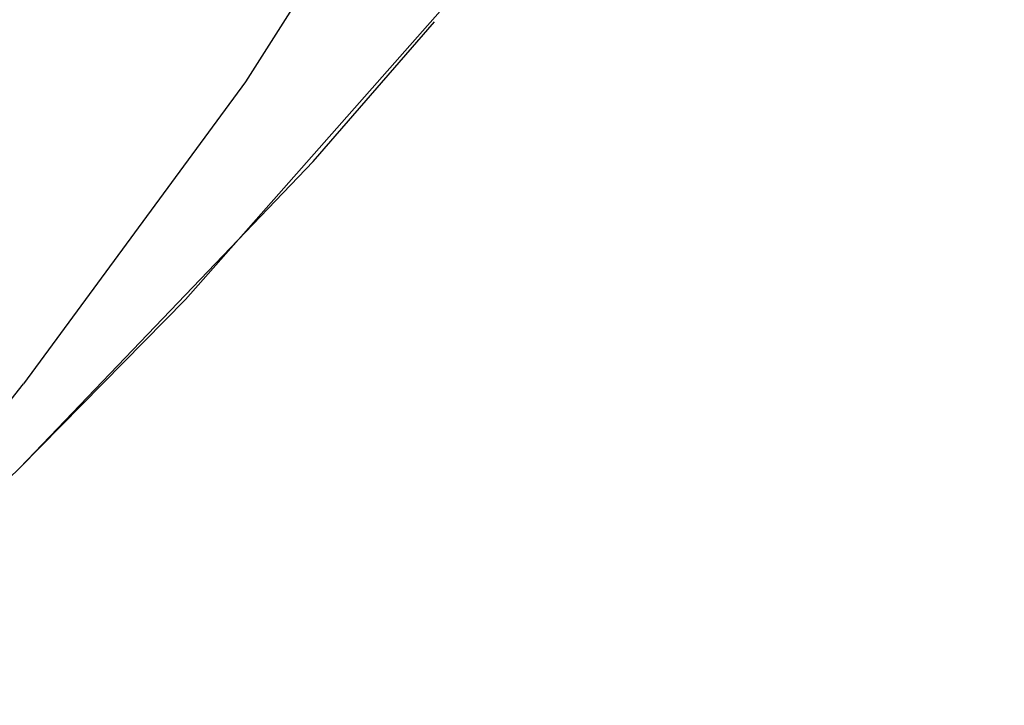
# Paper-space layout '_Trimétrica' of a CAD drawing. Header units: millimetres. Extents: x -779 to 439, y -976 to 228.
# Tile 137 of 186: x -266.47 to -257.51, y -603.6 to -597.36. Entities that reach past the tile are written whole.
import ezdxf

# ---------------------------------------------------------------- set-up
doc = ezdxf.new("R2010")
doc.units = ezdxf.units.MM

psp = doc.layouts.new('_Trimétrica')

# ---------------------------------------------------------------- linework, layer by layer
at = {"color": 7, "linetype": 'Continuous', "lineweight": 25}
psp.add_line((-271.6018, -606.4492), (-266.4682, -601.4386), dxfattribs=at)
at = {"color": 8, "linetype": 'Continuous', "lineweight": 25, "flags": 128}
psp.add_lwpolyline([(-263.5898, -515.3892), (-261.2414, -520.5692), (-259.1748, -525.7995), (-257.3971, -531.0617), (-255.9147, -536.3373), (-254.7327, -541.6079), (-253.8553, -546.8548), (-253.2855, -552.0597), (-253.0255, -557.2042), (-253.0761, -562.2704), (-253.437, -567.2404), (-254.1071, -572.0967), (-255.084, -576.8223), (-256.3643, -581.4007), (-257.9435, -585.8156), (-259.8159, -590.0517), (-261.9751, -594.0939), (-264.4135, -597.9283), (-266.4325, -600.675)], dxfattribs=at)
at = {"color": 7, "linetype": 'Continuous', "lineweight": 25, "flags": 128}
for points in [[(-266.4682, -601.4386), (-264.9588, -599.9093), (-262.1136, -596.6837)], [(-266.4682, -601.4386), (-263.798, -598.6514), (-262.6944, -597.3825)]]:
    psp.add_lwpolyline(points, dxfattribs=at)
at = {"color": 7, "linetype": 'Continuous', "lineweight": 25}
psp.add_arc((-311.8576, -565.2046), 57.6332, 307.080791, 322.015284, dxfattribs=at)
psp.add_open_spline([(-575.4016, -598.4771), (-574.6278, -599.9915), (-572.3957, -604.3597), (-568.5189, -611.5243), (-563.6982, -619.9368), (-558.6418, -628.2556), (-553.3591, -636.4733), (-547.8544, -644.5814), (-542.1337, -652.5717), (-536.2027, -660.4362), (-530.0676, -668.1669), (-523.7345, -675.756), (-517.21, -683.1958), (-510.5005, -690.4789), (-503.613, -697.5978), (-496.5544, -704.5453), (-489.3319, -711.3144), (-481.9527, -717.8982), (-474.4243, -724.29), (-466.7543, -730.4833), (-458.9504, -736.4718), (-451.0206, -742.2493), (-442.9727, -747.8099), (-434.8149, -753.1479), (-426.5554, -758.2579), (-418.2025, -763.1344), (-409.7647, -767.7725), (-401.2505, -772.1673), (-392.6684, -776.3143), (-384.0272, -780.209), (-375.3356, -783.8473), (-366.6024, -787.2254), (-357.8366, -790.3396), (-349.0471, -793.1866), (-340.2427, -795.7633), (-331.4327, -798.0669), (-322.6259, -800.0949), (-313.8316, -801.8449), (-305.0587, -803.315), (-296.3164, -804.5035), (-287.6138, -805.4092), (-278.9599, -806.0308), (-270.3639, -806.3677), (-261.8346, -806.4195), (-253.3812, -806.186), (-245.0125, -805.6674), (-236.7374, -804.8644), (-228.5645, -803.7779), (-220.5026, -802.4089), (-212.5601, -800.7593), (-204.7453, -798.8307), (-197.0665, -796.6255), (-189.5316, -794.1461), (-182.1485, -791.3955), (-174.9249, -788.3766), (-167.8676, -785.0933), (-160.9855, -781.5473), (-154.2792, -777.7504), (-147.7793, -773.6772), (-143.1987, -770.6346), (-140.847, -768.8782), (-140.5322, -768.6431)], degree=3, knots=[0, 0, 0, 0, 0.009218, 0.026587, 0.043957, 0.061327, 0.078696, 0.096065, 0.113434, 0.130802, 0.148171, 0.165539, 0.182907, 0.200276, 0.217644, 0.235013, 0.252381, 0.26975, 0.28712, 0.30449, 0.32186, 0.339231, 0.356602, 0.373975, 0.391347, 0.408721, 0.426095, 0.443469, 0.460845, 0.47822, 0.495596, 0.512971, 0.530346, 0.547721, 0.565095, 0.582467, 0.599838, 0.617206, 0.634571, 0.651933, 0.669291, 0.686644, 0.703991, 0.721332, 0.738665, 0.75599, 0.773306, 0.790612, 0.807907, 0.825192, 0.842464, 0.859723, 0.87697, 0.894203, 0.911424, 0.928632, 0.945827, 0.963011, 0.980184, 0.997347, 1, 1, 1, 1], dxfattribs=at)

doc.saveas('drawing.dxf')
